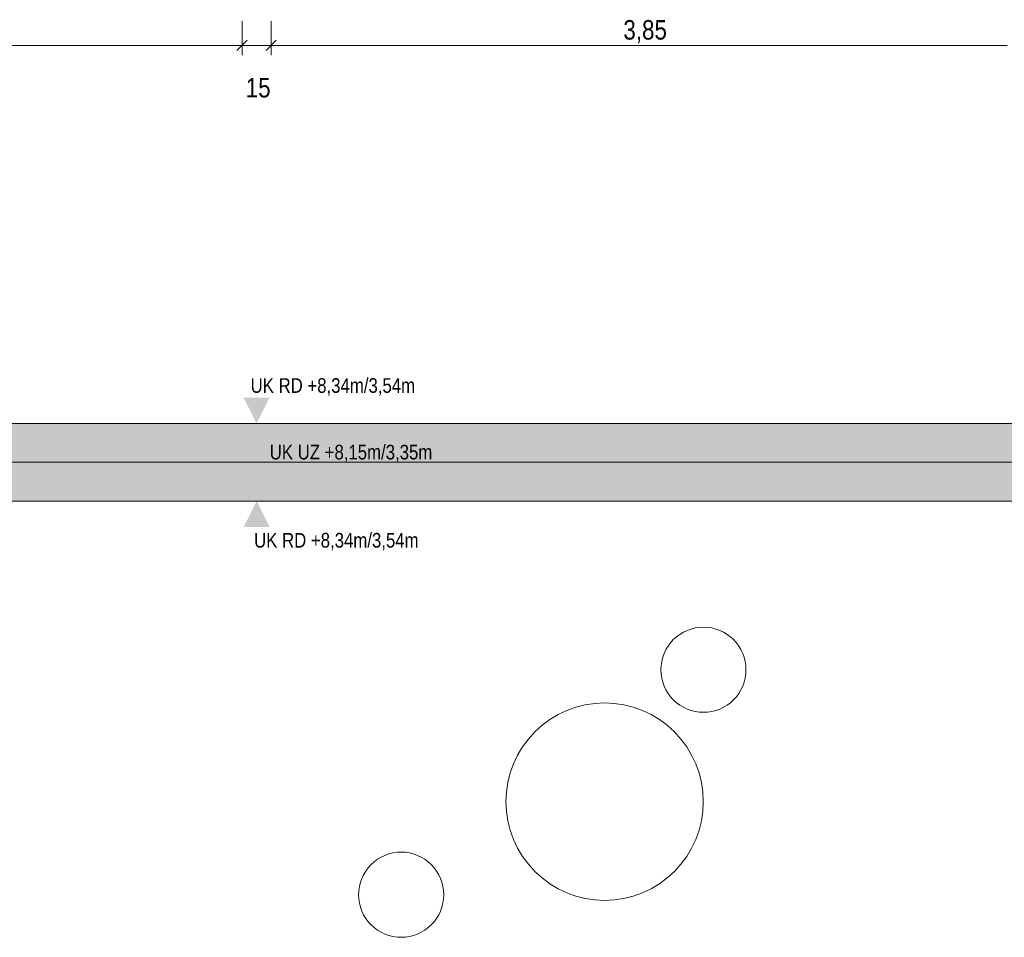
# Model space of a CAD drawing. Extents: x -620 to 3480, y 62 to 1107.
# Tile 16 of 244: x -436 to -335, y 327 to 422. Entities that reach past the tile are written whole.
import ezdxf
from ezdxf.lldxf.tags import DXFTag

# ---------------------------------------------------------------- set-up
doc = ezdxf.new("R2010")
doc.units = 0
doc.layers.get('0').update_dxf_attribs({"lineweight": 35})
for name, color, linetype, lineweight, true_color in [('00_Beschriftung UZ', 3, 'Continuous', 13, 0x00ff00), ('30 -35 Decken- 1 Konstruktion-Träger- Stahlbeton', 7, 'grob-A06G9GKW8I', 13, 0x33aa00), ('60- 61 allgemeine Ausstattung- 1 Möbel', 7, 'Continuous', 9, 0x00cccc), ('70 -76 Bemaßung- 2 Allgemein', 9, 'Continuous', 5, 0x808080)]:
    doc.layers.add(name, color=color, linetype=linetype, lineweight=lineweight, true_color=true_color)
doc.layers.add('70 -71 Achsen- 1 Gebäudeachsen', color=7, linetype='STRICHPUNKT2-A06G9GKV8I', lineweight=18)
doc.layers.add('iwb_Schraffur_Unterzug', color=7, linetype='Continuous', lineweight=5, true_color=0xffffcc, plot=False)
doc.styles.get("Standard").update_dxf_attribs({"font": 'ARIALN.TTF'})
tags = doc.linetypes.add('grob-A06G9GKW8I', pattern=[14, 3, -8, 3]).pattern_tags.tags
tags[8:9] = [DXFTag(74, 4), DXFTag(75, 0), DXFTag(340, '0'), DXFTag(46, 0.0), DXFTag(50, 0.0), DXFTag(44, 0.0), DXFTag(45, 0.0)]
tags[6:7] = [DXFTag(74, 4), DXFTag(75, 0), DXFTag(340, '0'), DXFTag(46, 0.0), DXFTag(50, 0.0), DXFTag(44, 0.0), DXFTag(45, 0.0)]
tags[4:5] = [DXFTag(74, 4), DXFTag(75, 0), DXFTag(340, '0'), DXFTag(46, 0.0), DXFTag(50, 0.0), DXFTag(44, 0.0), DXFTag(45, 0.0)]
tags = doc.linetypes.add('STRICHPUNKT2-A06G9GKV8I', pattern=[12.7, 6.35, -3.175, 0, -3.175]).pattern_tags.tags
tags[10:11] = [DXFTag(74, 4), DXFTag(75, 0), DXFTag(340, '0'), DXFTag(46, 0.0), DXFTag(50, 0.0), DXFTag(44, 0.0), DXFTag(45, 0.0)]
tags[8:9] = [DXFTag(74, 4), DXFTag(75, 0), DXFTag(340, '0'), DXFTag(46, 0.0), DXFTag(50, 0.0), DXFTag(44, 0.0), DXFTag(45, 0.0)]
tags[6:7] = [DXFTag(74, 4), DXFTag(75, 0), DXFTag(340, '0'), DXFTag(46, 0.0), DXFTag(50, 0.0), DXFTag(44, 0.0), DXFTag(45, 0.0)]
tags[4:5] = [DXFTag(74, 4), DXFTag(75, 0), DXFTag(340, '0'), DXFTag(46, 0.0), DXFTag(50, 0.0), DXFTag(44, 0.0), DXFTag(45, 0.0)]

# ---------------------------------------------------------------- blocks, each defined once
blk = doc.blocks.new('Referenz-A06G9GKX8I')
at = {"layer": '00_Beschriftung UZ', "color": 0, "linetype": 'Continuous', "lineweight": 0, "ltscale": 0.13}
for points in [[(-413.35, 382.63), (-412.01, 379.96), (-410.67, 382.63)], [(-413.35, 369.29), (-412.01, 371.96), (-410.67, 369.29)]]:
    blk.add_solid(points, dxfattribs=at)
at = {"layer": '30 -35 Decken- 1 Konstruktion-Träger- Stahlbeton', "color": 0}
for p, q in [((-490.51, 379.96), (-3.51, 379.96)), ((-490.51, 371.96), (-3.51, 371.96))]:
    blk.add_line(p, q, dxfattribs=at)
at = {"layer": '60- 61 allgemeine Ausstattung- 1 Möbel', "color": 0, "linetype": 'Continuous', "ltscale": 0.13}
for p, q in [((-367.58, 358.62), (-367.18, 358.76)), ((-367.18, 358.76), (-366.76, 358.87)), ((-366.76, 358.87), (-366.33, 358.93)), ((-366.33, 358.93), (-365.9, 358.95)), ((-365.9, 358.95), (-365.47, 358.93)), ((-365.47, 358.93), (-365.04, 358.87)), ((-365.04, 358.87), (-364.62, 358.76)), ((-364.62, 358.76), (-364.22, 358.62)), ((-369.01, 357.67), (-368.69, 357.96)), ((-368.69, 357.96), (-368.34, 358.21)), ((-368.34, 358.21), (-367.97, 358.43)), ((-367.97, 358.43), (-367.58, 358.62)), ((-364.22, 358.62), (-363.83, 358.43)), ((-363.83, 358.43), (-363.46, 358.21)), ((-363.46, 358.21), (-363.11, 357.96)), ((-363.11, 357.96), (-362.79, 357.67)), ((-369.77, 356.63), (-369.55, 357)), ((-369.55, 357), (-369.3, 357.35)), ((-369.3, 357.35), (-369.01, 357.67)), ((-362.79, 357.67), (-362.5, 357.35)), ((-362.5, 357.35), (-362.25, 357)), ((-362.25, 357), (-362.03, 356.63)), ((-370.21, 355.42), (-370.1, 355.84)), ((-370.1, 355.84), (-369.96, 356.24)), ((-369.96, 356.24), (-369.77, 356.63)), ((-362.03, 356.63), (-361.84, 356.24)), ((-361.84, 356.24), (-361.7, 355.84)), ((-361.7, 355.84), (-361.59, 355.42)), ((-370.29, 354.56), (-370.27, 354.99)), ((-370.27, 354.99), (-370.21, 355.42)), ((-361.59, 355.42), (-361.53, 354.99)), ((-361.53, 354.99), (-361.51, 354.56)), ((-370.27, 354.13), (-370.29, 354.56)), ((-370.21, 353.7), (-370.27, 354.13)), ((-370.1, 353.28), (-370.21, 353.7)), ((-361.59, 353.7), (-361.7, 353.28)), ((-361.53, 354.13), (-361.59, 353.7)), ((-361.51, 354.56), (-361.53, 354.13)), ((-369.96, 352.88), (-370.1, 353.28)), ((-369.77, 352.49), (-369.96, 352.88)), ((-361.84, 352.88), (-362.03, 352.49)), ((-361.7, 353.28), (-361.84, 352.88)), ((-369.55, 352.12), (-369.77, 352.49)), ((-369.3, 351.77), (-369.55, 352.12)), ((-369.01, 351.45), (-369.3, 351.77)), ((-362.5, 351.77), (-362.79, 351.45)), ((-362.25, 352.12), (-362.5, 351.77)), ((-362.03, 352.49), (-362.25, 352.12)), ((-380, 350.36), (-379.06, 350.7)), ((-379.06, 350.7), (-378.09, 350.94)), ((-378.09, 350.94), (-377.1, 351.09)), ((-377.1, 351.09), (-376.1, 351.14)), ((-376.1, 351.14), (-375.1, 351.09)), ((-375.1, 351.09), (-374.11, 350.94)), ((-374.11, 350.94), (-373.14, 350.7)), ((-373.14, 350.7), (-372.2, 350.36)), ((-368.69, 351.16), (-369.01, 351.45)), ((-368.34, 350.91), (-368.69, 351.16)), ((-367.97, 350.69), (-368.34, 350.91)), ((-367.58, 350.5), (-367.97, 350.69)), ((-363.83, 350.69), (-364.22, 350.5)), ((-363.46, 350.91), (-363.83, 350.69)), ((-363.11, 351.16), (-363.46, 350.91)), ((-362.79, 351.45), (-363.11, 351.16)), ((-381.76, 349.42), (-380.9, 349.94)), ((-380.9, 349.94), (-380, 350.36)), ((-372.2, 350.36), (-371.3, 349.94)), ((-371.3, 349.94), (-370.44, 349.42)), ((-367.18, 350.36), (-367.58, 350.5)), ((-366.76, 350.25), (-367.18, 350.36)), ((-366.33, 350.19), (-366.76, 350.25)), ((-365.9, 350.17), (-366.33, 350.19)), ((-365.47, 350.19), (-365.9, 350.17)), ((-365.04, 350.25), (-365.47, 350.19)), ((-364.62, 350.36), (-365.04, 350.25)), ((-364.22, 350.5), (-364.62, 350.36)), ((-383.3, 348.15), (-382.56, 348.83)), ((-382.56, 348.83), (-381.76, 349.42)), ((-370.44, 349.42), (-369.64, 348.83)), ((-369.64, 348.83), (-368.9, 348.15)), ((-383.97, 347.41), (-383.3, 348.15)), ((-368.9, 348.15), (-368.23, 347.41)), ((-385.08, 345.75), (-384.57, 346.61)), ((-384.57, 346.61), (-383.97, 347.41)), ((-368.23, 347.41), (-367.63, 346.61)), ((-367.63, 346.61), (-367.12, 345.75)), ((-385.51, 344.85), (-385.08, 345.75)), ((-367.12, 345.75), (-366.69, 344.85)), ((-385.85, 343.91), (-385.51, 344.85)), ((-366.69, 344.85), (-366.35, 343.91)), ((-386.09, 342.94), (-385.85, 343.91)), ((-366.35, 343.91), (-366.11, 342.94)), ((-386.24, 341.95), (-386.09, 342.94)), ((-366.11, 342.94), (-365.96, 341.95)), ((-386.28, 340.95), (-386.24, 341.95)), ((-365.96, 341.95), (-365.92, 340.95)), ((-386.24, 339.95), (-386.28, 340.95)), ((-365.92, 340.95), (-365.96, 339.95)), ((-386.09, 338.97), (-386.24, 339.95)), ((-365.96, 339.95), (-366.11, 338.97)), ((-385.85, 338), (-386.09, 338.97)), ((-366.11, 338.97), (-366.35, 338)), ((-385.51, 337.06), (-385.85, 338)), ((-366.35, 338), (-366.69, 337.06)), ((-385.08, 336.15), (-385.51, 337.06)), ((-366.69, 337.06), (-367.12, 336.15)), ((-399.16, 335.23), (-398.77, 335.41)), ((-398.77, 335.41), (-398.37, 335.56)), ((-398.37, 335.56), (-397.95, 335.66)), ((-397.95, 335.66), (-397.52, 335.73)), ((-397.52, 335.73), (-397.09, 335.75)), ((-397.09, 335.75), (-396.66, 335.73)), ((-396.66, 335.73), (-396.24, 335.66)), ((-396.24, 335.66), (-395.82, 335.56)), ((-395.82, 335.56), (-395.41, 335.41)), ((-395.41, 335.41), (-395.02, 335.23)), ((-384.57, 335.29), (-385.08, 336.15)), ((-367.12, 336.15), (-367.63, 335.29)), ((-400.49, 334.14), (-400.2, 334.46)), ((-400.2, 334.46), (-399.88, 334.75)), ((-399.88, 334.75), (-399.53, 335.01)), ((-399.53, 335.01), (-399.16, 335.23)), ((-395.02, 335.23), (-394.65, 335.01)), ((-394.65, 335.01), (-394.31, 334.75)), ((-394.31, 334.75), (-393.99, 334.46)), ((-393.99, 334.46), (-393.7, 334.14)), ((-383.97, 334.49), (-384.57, 335.29)), ((-383.3, 333.75), (-383.97, 334.49)), ((-368.23, 334.49), (-368.9, 333.75)), ((-367.63, 335.29), (-368.23, 334.49)), ((-401.15, 333.03), (-400.97, 333.42)), ((-400.97, 333.42), (-400.75, 333.79)), ((-400.75, 333.79), (-400.49, 334.14)), ((-393.7, 334.14), (-393.44, 333.79)), ((-393.44, 333.79), (-393.22, 333.42)), ((-393.22, 333.42), (-393.03, 333.03)), ((-382.56, 333.08), (-383.3, 333.75)), ((-368.9, 333.75), (-369.64, 333.08)), ((-401.4, 332.21), (-401.3, 332.63)), ((-401.3, 332.63), (-401.15, 333.03)), ((-393.03, 333.03), (-392.89, 332.63)), ((-392.89, 332.63), (-392.78, 332.21)), ((-381.76, 332.49), (-382.56, 333.08)), ((-380.9, 331.97), (-381.76, 332.49)), ((-370.44, 332.49), (-371.3, 331.97)), ((-369.64, 333.08), (-370.44, 332.49)), ((-401.49, 331.35), (-401.47, 331.78)), ((-401.47, 330.92), (-401.49, 331.35)), ((-401.47, 331.78), (-401.4, 332.21)), ((-392.78, 332.21), (-392.72, 331.78)), ((-392.72, 331.78), (-392.7, 331.35)), ((-392.7, 331.35), (-392.72, 330.92)), ((-380, 331.54), (-380.9, 331.97)), ((-379.06, 331.21), (-380, 331.54)), ((-372.2, 331.54), (-373.14, 331.21)), ((-371.3, 331.97), (-372.2, 331.54)), ((-401.4, 330.5), (-401.47, 330.92)), ((-401.3, 330.08), (-401.4, 330.5)), ((-392.78, 330.5), (-392.89, 330.08)), ((-392.72, 330.92), (-392.78, 330.5)), ((-378.09, 330.96), (-379.06, 331.21)), ((-377.1, 330.82), (-378.09, 330.96)), ((-376.1, 330.77), (-377.1, 330.82)), ((-375.1, 330.82), (-376.1, 330.77)), ((-374.11, 330.96), (-375.1, 330.82)), ((-373.14, 331.21), (-374.11, 330.96)), ((-401.15, 329.67), (-401.3, 330.08)), ((-400.97, 329.28), (-401.15, 329.67)), ((-400.75, 328.91), (-400.97, 329.28)), ((-393.22, 329.28), (-393.44, 328.91)), ((-393.03, 329.67), (-393.22, 329.28)), ((-392.89, 330.08), (-393.03, 329.67)), ((-400.49, 328.57), (-400.75, 328.91)), ((-400.2, 328.25), (-400.49, 328.57)), ((-399.88, 327.96), (-400.2, 328.25)), ((-393.99, 328.25), (-394.31, 327.96)), ((-393.7, 328.57), (-393.99, 328.25)), ((-393.44, 328.91), (-393.7, 328.57)), ((-399.53, 327.7), (-399.88, 327.96)), ((-399.16, 327.48), (-399.53, 327.7)), ((-398.77, 327.29), (-399.16, 327.48)), ((-398.37, 327.15), (-398.77, 327.29)), ((-395.41, 327.29), (-395.82, 327.15)), ((-395.02, 327.48), (-395.41, 327.29)), ((-394.65, 327.7), (-395.02, 327.48)), ((-394.31, 327.96), (-394.65, 327.7)), ((-397.95, 327.04), (-398.37, 327.15)), ((-397.52, 326.98), (-397.95, 327.04)), ((-397.09, 326.96), (-397.52, 326.98)), ((-396.66, 326.98), (-397.09, 326.96)), ((-396.24, 327.04), (-396.66, 326.98)), ((-395.82, 327.15), (-396.24, 327.04))]:
    blk.add_line(p, q, dxfattribs=at)
at = {"layer": '70 -71 Achsen- 1 Gebäudeachsen', "color": 0, "linetype": 'STRICHPUNKT2-A06G9GKV8I', "ltscale": 0.18}
blk.add_line((-562.01, 375.96), (85.43, 375.96), dxfattribs=at)
at = {"layer": '70 -76 Bemaßung- 2 Allgemein', "color": 0, "linetype": 'Continuous', "ltscale": 0.13}
for p, q in [((-413.51, 421.46), (-413.51, 417.96)), ((-413.51, 421.46), (-413.51, 417.96)), ((-410.51, 421.46), (-410.51, 417.96)), ((-410.51, 421.46), (-410.51, 417.96)), ((-414.57, 418.96), (-489.45, 418.96)), ((-414.57, 418.96), (-415.63, 418.96)), ((-412.51, 418.96), (-414.57, 418.96)), ((-412.51, 418.96), (-414.57, 418.96)), ((-410.51, 418.96), (-413.51, 418.96)), ((-411.51, 418.96), (-409.45, 418.96)), ((-411.51, 418.96), (-409.45, 418.96)), ((-409.45, 418.96), (-408.39, 418.96)), ((-334.57, 418.96), (-409.45, 418.96)), ((-334.57, 418.96), (-335.63, 418.96))]:
    blk.add_line(p, q, dxfattribs=at)
at = {"layer": '70 -76 Bemaßung- 2 Allgemein', "color": 0, "linetype": 'Continuous', "lineweight": 20, "ltscale": 0.2}
for p, q in [((-412.98, 419.49), (-414.04, 418.43)), ((-412.98, 419.49), (-414.04, 418.43)), ((-411.04, 418.43), (-409.98, 419.49)), ((-411.04, 418.43), (-409.98, 419.49))]:
    blk.add_line(p, q, dxfattribs=at)
at = {"layer": '00_Beschriftung UZ', "color": 0, "linetype": 'Continuous', "lineweight": 5, "ltscale": 0.13, "char_height": 1.5103, "attachment_point": 1}
for insert in [(-412.63, 384.63), (-412.27, 368.67)]:
    blk.add_mtext('{\\fArial Narrow;UK RD +8,34m/3,54m}', dxfattribs=dict(at, insert=insert))
at = {"layer": '00_Beschriftung UZ', "color": 0, "linetype": 'ByBlock', "lineweight": 5, "ltscale": 0.13, "insert": (-410.66, 377.76), "char_height": 1.5103, "attachment_point": 1}
blk.add_mtext('{\\fArial Narrow;UK UZ +8,15m/3,35m}', dxfattribs=at)
at = {"layer": '70 -76 Bemaßung- 2 Allgemein', "color": 0, "linetype": 'Continuous', "ltscale": 0.13, "char_height": 2.0138, "attachment_point": 1}
for s, insert in [('{\\fArial Narrow;3,85}', (-374.16, 421.57)), ('{\\fArial Narrow;15}', (-413.13, 415.6))]:
    blk.add_mtext(s, dxfattribs=dict(at, insert=insert))
blk = doc.blocks.new('Referenz-A06G9GKZ8I')
at = {"layer": 'iwb_Schraffur_Unterzug', "linetype": 'Continuous', "ltscale": 0.13}
for points in [[(-562.01, 379.96), (-3.51, 379.96), (-3.51, 371.96)], [(-562.01, 379.96), (-3.51, 371.96), (-562.01, 376.51)], [(-562.01, 376.51), (-3.51, 371.96), (-562.01, 371.96)]]:
    blk.add_solid(points, dxfattribs=at)

msp = doc.modelspace()

# ---------------------------------------------------------------- block references
at = {"color": 8, "lineweight": 25, "ltscale": 0.25, "true_color": 0x808080}
for name in ['Referenz-A06G9GKX8I', 'Referenz-A06G9GKZ8I']:
    msp.add_blockref(name, (0, 0), dxfattribs=at)

doc.saveas('drawing.dxf')
